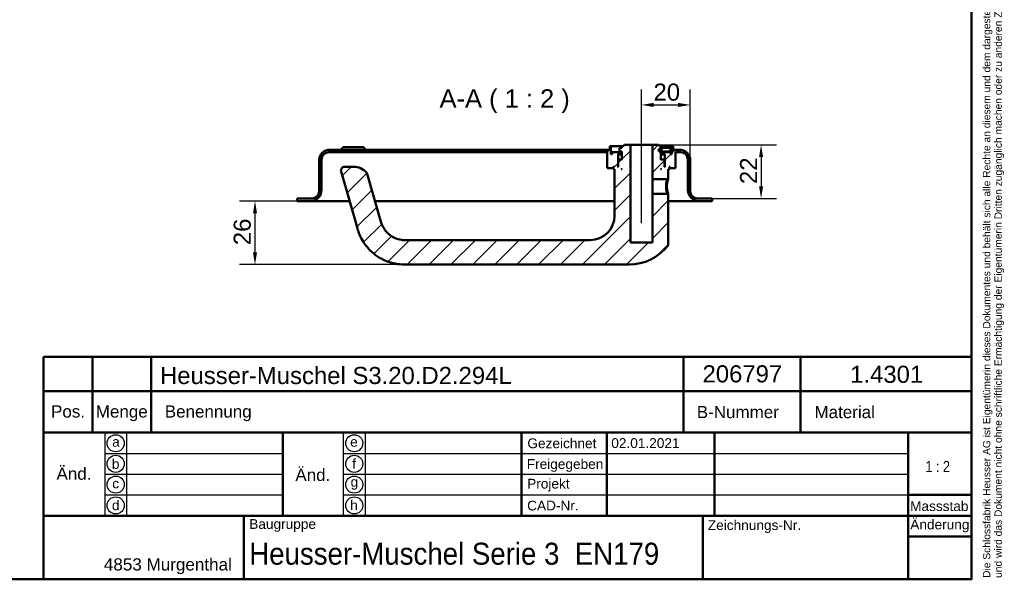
# Model space of a CAD drawing. Header units: millimetres. Extents: x 20 to 833, y 20 to 574.
# Tile 5 of 6: x 430 to 833, y 20 to 249. Entities that reach past the tile are written whole.
import ezdxf
from ezdxf.enums import TextEntityAlignment as Align

# ---------------------------------------------------------------- set-up
doc = ezdxf.new("R2010")
doc.units = ezdxf.units.MM
doc.header["$LTSCALE"] = 2
for name, color, linetype, lineweight in [('Bemaßungen(DIN)', 7, 'Continuous', 25), ('Mittellinie(DIN)', 7, 'Continuous', 25), ('Sichtbare Kanten(DIN)', 7, 'Continuous', 50), ('Skizziergeometrie(DIN)', 7, 'Continuous', 50), ('Skizzierlinie(DIN)', 7, 'Continuous', 25), ('Symbole(DIN)', 7, 'Continuous', 25)]:
    doc.layers.add(name, color=color, linetype=linetype, lineweight=lineweight)
doc.layers.add('Schraffur', color=179, linetype='Continuous', lineweight=9, true_color=0x1e1e47)
doc.styles.add('Aktuell-DIN', font='arial.ttf')
doc.styles.add('Aktuell-DINGroßer Text', font='arial.ttf')
doc.styles.add('STANDARD-DIN~0', font='arial.ttf')
doc.styles.add('Textstil10', font='arial.ttf')
doc.styles.add('Textstil41', font='arial.ttf', dxfattribs={"width": 0.8})
doc.styles.add('Textstil83', font='arial.ttf', dxfattribs={"width": 0.8})
doc.dimstyles.new('CAD-LAN', dxfattribs={"dimscale": 2, "dimtxt": 3.5, "dimasz": 2.5, "dimexe": 3.175, "dimexo": 0, "dimgap": 0.8, "dimtad": 1, "dimrnd": 1e-08, "dimtxsty": 'STANDARD-DIN~0', "dimcen": 0.09, "dimdle": 10, "dimclrd": 250, "dimclre": 250, "dimclrt": 250, "dimadec": 0, "dimazin": 2, "dimtfac": 1, "dimtmove": 0, "dimatfit": 3, "dimfxl": 1, "dimtolj": 1, "dimtzin": 0, "dimlwd": 25, "dimlwe": 25, "dimarcsym": 0})

# ---------------------------------------------------------------- blocks, each defined once
blk = doc.blocks.new('Ränder Standardrahmen')
at = {"layer": 'Skizziergeometrie(DIN)', "flags": 128}
blk.add_lwpolyline([(10, 10), (10, 287), (410, 287), (410, 10), (10, 10)], dxfattribs=at)
blk = doc.blocks.new('Schriftfelder Heusser')
at = {"layer": 'Skizziergeometrie(DIN)'}
for p, q in [((101, 229.92), (101, 236.92)), ((101, 236.92), (291, 236.92)), ((111, 229.92), (111, 236.92)), ((123, 229.92), (123, 236.92)), ((232, 229.92), (232, 236.92)), ((256, 229.92), (256, 236.92)), ((291, 236.92), (291, 229.92)), ((101, 191.42), (101, 229.92)), ((101, 229.92), (291, 229.92)), ((111, 229.92), (111, 221.42)), ((123, 229.92), (123, 221.42)), ((232, 229.92), (232, 221.42)), ((256, 229.92), (256, 221.42)), ((291, 229.92), (291, 191.42)), ((101, 221.42), (291, 221.42)), ((150, 221.42), (150, 204.42)), ((198.85, 221.42), (198.85, 204.42)), ((216.35, 221.42), (216.35, 204.42)), ((238.35, 221.42), (238.35, 204.42)), ((278, 221.42), (278, 191.42)), ((278, 208.67), (291, 208.67)), ((101, 204.42), (291, 204.42)), ((142, 204.42), (142, 191.42)), ((236, 204.42), (236, 191.42)), ((278, 200.17), (291, 200.17)), ((291, 191.42), (101, 191.42))]:
    blk.add_line(p, q, dxfattribs=at)
at = {"layer": 'Skizzierlinie(DIN)'}
for p, q in [((113.5, 221.42), (113.5, 204.42)), ((118, 221.42), (118, 204.42)), ((162.35, 221.42), (162.35, 204.42)), ((166.85, 221.42), (166.85, 204.42)), ((113.5, 217.17), (150, 217.17)), ((162.35, 217.17), (278, 217.17)), ((113.5, 212.92), (150, 212.92)), ((162.35, 212.92), (278, 212.92)), ((113.5, 208.67), (150, 208.67)), ((162.35, 208.67), (278, 208.67))]:
    blk.add_line(p, q, dxfattribs=at)
for centre in [(115.75, 219.25), (164.6, 219.25), (115.75, 215.04), (164.6, 215.04), (115.75, 210.79), (164.6, 210.79), (115.75, 206.54), (164.6, 206.54)]:
    blk.add_circle(centre, 1.75, dxfattribs=at)
at = {"layer": 'Symbole(DIN)', "color": 7, "insert": (293.33, 191.7), "char_height": 1.5, "width": 182.3003, "attachment_point": 1, "rotation": 90, "line_spacing_factor": 0.944221, "style": 'Aktuell-DIN'}
blk.add_mtext('\\fArial|b0|i0;\\H1.5000;Die Schlossfabrik Heusser AG ist Eigentümerin dieses Dokumentes und behält sich alle Rechte an diesem und dem dargestellten Gegenstand vor. Der Empfänger anerkennt diese Rechte\\Pund wird das Dokument nicht ohne schriftliche Ermächtigung der Eigentümerin Dritten zugänglich machen oder zu anderen Zwecken verwenden, zu dem es ihm übergeben worden ist.\\P ', dxfattribs=at)
at = {"layer": 'Symbole(DIN)', "color": 179, "true_color": 0x262659, "style": 'Aktuell-DIN'}
for s, insert, char_height, attachment_point in [('Pos.', (106, 227), 2.489, 2), ('Menge', (117, 227), 2.489, 2), ('Benennung', (125.81, 225.38), 2.489, 4), ('B-Nummer', (234.74, 225.62), 2.489, 4), ('Material', (265.02, 225.62), 2.489, 5), ('\\fArial|b0|i0;a', (115.81, 219.53), 2, 5), ('\\fArial|b0|i0;e', (164.54, 219.53), 2, 5), ('\\fArial|b0|i0;Gezeichnet', (200.05, 219.23), 2, 4), ('\\fArial|b0|i0;b', (115.75, 215), 2, 5), ('\\fArial|b0|i0;f', (164.55, 215.06), 2, 5), ('\\fArial|b0|i0;Freigegeben', (199.92, 216), 2, 1), ('\\fArial|b0|i0;Projekt', (200, 211.98), 2, 1), ('\\fArial|b0|i0;c', (115.75, 211.01), 2, 5), ('\\fArial|b0|i0;g', (164.63, 211.05), 2, 5), ('\\fArial|b0|i0;d', (115.76, 206.55), 2, 5), ('\\fArial|b0|i0;h', (164.55, 206.57), 2, 5), ('\\fArial|b0|i0;CAD-Nr.', (200, 207.5), 2, 1), ('\\fArial|b0|i0;\\H2.0000;Massstab', (284.39, 206.37), 2, 5), ('\\fArial|b0|i0;\\H2.0000;Baugruppe', (143.1, 203.73), 2, 1), ('\\fArial|b0|i0;Zeichnungs-Nr.', (237, 203.5), 2, 1), ('\\fArial|b0|i0;\\H2.5000;4853 Murgenthal', (113.33, 192.46), 2.5, 7)]:
    blk.add_mtext(s, dxfattribs=dict(at, insert=insert, char_height=char_height, attachment_point=attachment_point))
at = {"layer": 'Symbole(DIN)', "color": 179, "true_color": 0x262659, "attachment_point": 5, "style": 'Aktuell-DIN'}
for s, insert, char_height, width in [('Änd.', (107.21, 213), 2.489, 12.3494), ('Änd.', (156.12, 212.76), 2.489, 12.3494), ('\\fArial|b0|i0;Änderung', (284.51, 202.33), 2, 12.1143)]:
    blk.add_mtext(s, dxfattribs=dict(at, insert=insert, char_height=char_height, width=width))
at = {"layer": 'Symbole(DIN)', "color": 7, "insert": (143.1, 196.62), "char_height": 4.5, "width": 90.18, "attachment_point": 4, "style": 'Aktuell-DIN'}
blk.add_mtext('\\fArial|b0|i0;\\W0.90;\\H4.5000;Heusser-Muschel Serie 3  EN179', dxfattribs=at)
at = {"layer": 'Symbole(DIN)', "color": 179, "true_color": 0x262659, "style": 'Textstil10'}
blk.add_attdef('ERSTELLUNGSDATUM_001', (217.23, 218.29), '', height=2, dxfattribs=at)
at = {"layer": 'Symbole(DIN)', "color": 179, "true_color": 0x262659}
for tag, height, style, p in [('AUTOR', 2.49, 'Aktuell-DIN', (240.03, 219.26)), ('KONTROLLDATUM', 2, 'Textstil10', (217.42, 215.04)), ('KONTROLLIERT_VON', 2, 'Textstil10', (239.98, 215.05))]:
    blk.add_attdef(tag, text='', height=height, dxfattribs=dict(at, style=style)).set_placement(p, align=Align.MIDDLE_LEFT)
at = {"layer": 'Symbole(DIN)', "color": 7, "style": 'Textstil83', "width": 0.8}
blk.add_attdef('Anfänglicher_Ansichtsmaßstab_001', (281.57, 213.34), '', height=2.3, dxfattribs=at)
at = {"layer": 'Symbole(DIN)', "color": 179, "true_color": 0x262659, "style": 'Textstil10'}
blk.add_attdef('PROJEKT', text='', height=2, dxfattribs=at).set_placement((217.77, 209.72), align=Align.BOTTOM_LEFT)
at = {"layer": 'Symbole(DIN)', "color": 7, "style": 'Textstil41', "width": 0.8}
blk.add_attdef('STATUS', text='', height=5, dxfattribs=at).set_placement((284.53, 195.86), align=Align.MIDDLE_CENTER)
blk = doc.blocks.new('*D25')
at = {"layer": 'Bemaßungen(DIN)', "color": 250, "linetype": 'Continuous', "lineweight": 25, "true_color": 0x3f3f3f, "transparency": 16777216}
for p, q in [((684.81, 202.8), (684.81, 220.47)), ((704.81, 191.3), (704.81, 220.47)), ((689.81, 214.12), (699.81, 214.12))]:
    blk.add_line(p, q, dxfattribs=at)
at = {"layer": 'Bemaßungen(DIN)', "color": 250, "linetype": 'Continuous', "true_color": 0x3f3f3f, "transparency": 16777216}
for points in [[(689.81, 214.96), (689.81, 213.29), (684.81, 214.12)], [(699.81, 214.96), (699.81, 213.29), (704.81, 214.12)]]:
    blk.add_solid(points, dxfattribs=at)
at = {"layer": 'Defpoints', "color": 0, "linetype": 'Continuous', "transparency": 16777216}
for p in [(704.81, 214.12), (684.81, 202.8), (704.81, 191.3)]:
    blk.add_point(p, dxfattribs=at)
at = {"layer": 'Bemaßungen(DIN)', "color": 250, "linetype": 'Continuous', "lineweight": 25, "true_color": 0x3f3f3f, "transparency": 16777216, "insert": (689.75, 222.87), "char_height": 7, "attachment_point": 1, "style": 'STANDARD-DIN~0'}
blk.add_mtext('\\A1;20', dxfattribs=at)
blk = doc.blocks.new('*D26')
at = {"layer": 'Bemaßungen(DIN)', "color": 250, "linetype": 'Continuous', "lineweight": 25, "true_color": 0x3f3f3f, "transparency": 16777216}
for p, q in [((691.81, 197.8), (740.16, 197.8)), ((733.81, 192.8), (733.81, 180.8)), ((713.81, 175.8), (740.16, 175.8))]:
    blk.add_line(p, q, dxfattribs=at)
at = {"layer": 'Bemaßungen(DIN)', "color": 250, "linetype": 'Continuous', "true_color": 0x3f3f3f, "transparency": 16777216}
for points in [[(732.97, 192.8), (734.64, 192.8), (733.81, 197.8)], [(732.97, 180.8), (734.64, 180.8), (733.81, 175.8)]]:
    blk.add_solid(points, dxfattribs=at)
at = {"layer": 'Defpoints', "color": 0, "linetype": 'Continuous', "transparency": 16777216}
for p in [(691.81, 197.8), (713.81, 175.8), (733.81, 175.8)]:
    blk.add_point(p, dxfattribs=at)
at = {"layer": 'Bemaßungen(DIN)', "color": 250, "linetype": 'Continuous', "lineweight": 25, "true_color": 0x3f3f3f, "transparency": 16777216, "insert": (725.18, 181.76), "char_height": 7, "attachment_point": 1, "rotation": 90, "style": 'STANDARD-DIN~0'}
blk.add_mtext('\\A1;22', dxfattribs=at)
blk = doc.blocks.new('*D27')
at = {"layer": 'Bemaßungen(DIN)', "color": 250, "linetype": 'Continuous', "lineweight": 25, "true_color": 0x3f3f3f, "transparency": 16777216}
for p, q in [((543.81, 174.8), (520.21, 174.8)), ((526.56, 153.8), (526.56, 169.8)), ((587.81, 148.8), (520.21, 148.8))]:
    blk.add_line(p, q, dxfattribs=at)
at = {"layer": 'Bemaßungen(DIN)', "color": 250, "linetype": 'Continuous', "true_color": 0x3f3f3f, "transparency": 16777216}
for points in [[(525.72, 169.8), (527.39, 169.8), (526.56, 174.8)], [(525.72, 153.8), (527.39, 153.8), (526.56, 148.8)]]:
    blk.add_solid(points, dxfattribs=at)
at = {"layer": 'Defpoints', "color": 0, "linetype": 'Continuous', "transparency": 16777216}
for p in [(526.56, 174.8), (543.81, 174.8), (587.81, 148.8)]:
    blk.add_point(p, dxfattribs=at)
at = {"layer": 'Bemaßungen(DIN)', "color": 250, "linetype": 'Continuous', "lineweight": 25, "true_color": 0x3f3f3f, "transparency": 16777216, "insert": (517.81, 156.73), "char_height": 7, "attachment_point": 1, "rotation": 90, "style": 'STANDARD-DIN~0'}
blk.add_mtext('\\A1;26', dxfattribs=at)

msp = doc.modelspace()

# ---------------------------------------------------------------- hatches: boundary and pattern name
at = {"layer": 'Schraffur'}
h = msp.add_hatch(dxfattribs=at)
h.set_pattern_fill('ANSI31', color=256, scale=50.8, style=0)
h.set_pattern_definition([(45, (0, 0), (-4.49013, 4.49013), [])])
edge = h.paths.add_edge_path()
edge.add_spline(control_points=[(695.599, 156.526), (695.666, 156.613), (695.719, 156.711), (695.799, 156.942), (695.809, 157.055), (695.808, 157.14)], knot_values=[-0.0462208, -0.0462208, -0.0462208, -0.0462208, -0.0253544, -0.0253544, 0, 0, 0, 0], degree=3, periodic=0)
edge.add_line((695.808, 157.14), (695.808, 177.439))
edge.add_spline(control_points=[(695.808, 177.439), (695.746, 177.499), (695.684, 177.56), (695.56, 177.68), (695.498, 177.74), (695.437, 177.8)], knot_values=[-0.051977, -0.051977, -0.051977, -0.051977, -0.0259885, -0.0259885, -0.0001848, -0.0001848, -0.0001848, -0.0001848], degree=3, periodic=0)
edge.add_line((695.437, 177.8), (689.308, 177.8))
edge.add_line((689.308, 177.8), (689.308, 157.8))
edge.add_line((689.308, 157.8), (680.308, 157.8))
edge.add_line((680.308, 157.8), (680.308, 197.8))
edge.add_line((680.308, 197.8), (677.808, 197.8))
edge.add_line((677.808, 197.8), (676.808, 196.8))
edge.add_line((676.808, 196.8), (676.808, 196.5))
edge.add_line((676.808, 196.5), (675.842, 196.5))
edge.add_line((675.842, 196.5), (675.842, 195))
edge.add_line((675.842, 195), (676.808, 195))
edge.add_line((676.808, 195), (676.808, 191.6))
edge.add_line((676.808, 191.6), (676.608, 191.8))
edge.add_line((676.608, 191.8), (675.508, 191.8))
edge.add_line((675.508, 191.8), (675.308, 191.6))
edge.add_line((675.308, 191.6), (675.308, 188.8))
edge.add_line((675.308, 188.8), (675.058, 188.8))
edge.add_line((675.058, 188.8), (675.258, 189))
edge.add_line((675.258, 189), (675.258, 193.8))
edge.add_line((675.258, 193.8), (675.058, 194))
edge.add_line((675.058, 194), (675.808, 194))
edge.add_line((675.808, 194), (675.808, 194.8))
edge.add_line((675.808, 194.8), (672.808, 194.8))
edge.add_line((672.808, 194.8), (672.808, 194))
edge.add_line((672.808, 194), (672.308, 194))
edge.add_line((672.308, 194), (672.308, 197.3))
edge.add_line((672.308, 197.3), (671.808, 197.3))
edge.add_line((671.808, 197.3), (671.808, 195.8))
edge.add_line((671.808, 195.8), (557.308, 195.8))
edge.add_ellipse((557.308, 191.3), major_axis=(0, 4.5), ratio=1, start_angle=0, end_angle=90)
edge.add_line((552.808, 191.3), (552.808, 178.8))
edge.add_ellipse((549.808, 178.8), major_axis=(3, 0), ratio=1, start_angle=270, end_angle=360, ccw=False)
edge.add_line((549.808, 175.8), (543.808, 175.8))
edge.add_line((543.808, 175.8), (543.808, 174.8))
edge.add_line((543.808, 174.8), (549.308, 174.8))
edge.add_ellipse((549.308, 179.3), major_axis=(0, -4.5), ratio=1, start_angle=0, end_angle=90)
edge.add_line((553.808, 179.3), (553.808, 191.8))
edge.add_ellipse((556.808, 191.8), major_axis=(-3, 0), ratio=1, start_angle=270, end_angle=360, ccw=False)
edge.add_line((556.808, 194.8), (670.808, 194.8))
edge.add_line((670.808, 194.8), (670.808, 188.4))
edge.add_line((670.808, 188.4), (671.008, 188.2))
edge.add_line((671.008, 188.2), (673.108, 188.2))
edge.add_line((673.108, 188.2), (673.208, 188.3))
edge.add_line((673.208, 188.3), (673.208, 188.8))
edge.add_line((673.208, 188.8), (673.508, 188.8))
edge.add_line((673.508, 188.8), (673.308, 188.6))
edge.add_line((673.308, 188.6), (673.308, 188))
edge.add_line((673.308, 188), (673.508, 187.8))
edge.add_line((673.508, 187.8), (673.808, 187.8))
edge.add_line((673.808, 187.8), (673.808, 168.8))
edge.add_ellipse((663.808, 168.8), major_axis=(10, 0), ratio=1, start_angle=270, end_angle=360, ccw=False)
edge.add_line((663.808, 158.8), (587.808, 158.8))
edge.add_spline(control_points=[(587.808, 158.8), (586.946, 158.8), (586.081, 158.92), (584.407, 159.382), (583.607, 159.727), (581.73, 160.838), (580.72, 161.73), (579.206, 163.696), (578.518, 164.92), (577.982, 166.788)], knot_values=[-2.1009717, -2.1009717, -2.1009717, -2.1009717, -1.6733657, -1.6733657, -1.2398076, -1.2398076, -0.5829242, -0.5829242, 0, 0, 0, 0], degree=3, periodic=0)
edge.add_line((577.982, 166.788), (572.51, 185.872))
edge.add_ellipse((571.068, 185.458), major_axis=(1.442, 0.413), ratio=1, start_angle=0, end_angle=25.69736)
edge.add_ellipse((566.961, 181.8), major_axis=(5.227, 4.656), ratio=1, start_angle=0, end_angle=48.30264)
edge.add_line((566.961, 188.8), (563.258, 188.8))
edge.add_ellipse((563.258, 187.3), major_axis=(0, 1.5), ratio=1, start_angle=0, end_angle=106)
edge.add_line((561.816, 186.886), (568.369, 164.032))
edge.add_spline(control_points=[(568.369, 164.032), (568.785, 162.583), (569.259, 160.952), (571.375, 157.259), (572.522, 155.773), (575.531, 152.839), (577.699, 151.302), (582.751, 149.292), (585.278, 148.8), (587.808, 148.8)], knot_values=[-3.2174914, -3.2174914, -3.2174914, -3.2174914, -2.3242709, -2.3242709, -1.6312947, -1.6312947, -0.7589972, -0.7589972, 0, 0, 0, 0], degree=3, periodic=0)
edge.add_line((587.808, 148.8), (679.808, 148.8))
edge.add_ellipse((679.808, 168.8), major_axis=(0, -20), ratio=1, start_angle=0, end_angle=52.14309)
h.paths.add_polyline_path([(676.608, 187.8), (676.808, 188), (676.808, 187.8)], flags=0)
edge = h.paths.add_edge_path()
edge.add_ellipse((700.308, 191.3), major_axis=(4.5, 0), ratio=1, start_angle=0, end_angle=90)
edge.add_line((700.308, 195.8), (697.808, 195.8))
edge.add_line((697.808, 195.8), (697.808, 197.3))
edge.add_line((697.808, 197.3), (697.308, 197.3))
edge.add_line((697.308, 197.3), (697.308, 194))
edge.add_line((697.308, 194), (696.808, 194))
edge.add_line((696.808, 194), (696.808, 194.8))
edge.add_line((696.808, 194.8), (693.808, 194.8))
edge.add_line((693.808, 194.8), (693.808, 194))
edge.add_line((693.808, 194), (694.558, 194))
edge.add_line((694.558, 194), (694.358, 193.8))
edge.add_line((694.358, 193.8), (694.358, 189))
edge.add_line((694.358, 189), (694.558, 188.8))
edge.add_line((694.558, 188.8), (694.308, 188.8))
edge.add_line((694.308, 188.8), (694.308, 191.6))
edge.add_line((694.308, 191.6), (694.108, 191.8))
edge.add_line((694.108, 191.8), (693.008, 191.8))
edge.add_line((693.008, 191.8), (692.808, 191.6))
edge.add_line((692.808, 191.6), (692.808, 195))
edge.add_line((692.808, 195), (691.908, 195))
edge.add_line((691.908, 195), (691.908, 196.1))
edge.add_line((691.908, 196.1), (692.808, 196.1))
edge.add_line((692.808, 196.1), (692.808, 196.8))
edge.add_line((692.808, 196.8), (691.808, 197.8))
edge.add_line((691.808, 197.8), (689.308, 197.8))
edge.add_line((689.308, 197.8), (689.308, 183.8))
edge.add_line((689.308, 183.8), (695.436, 183.8))
edge.add_spline(control_points=[(695.436, 183.8), (695.498, 183.859), (695.56, 183.919), (695.684, 184.039), (695.746, 184.099), (695.808, 184.16)], knot_values=[-0.051752, -0.051752, -0.051752, -0.051752, -0.0259859, -0.0259859, 0, 0, 0, 0], degree=3, periodic=0)
edge.add_line((695.808, 184.16), (695.808, 187.8))
edge.add_line((695.808, 187.8), (696.108, 187.8))
edge.add_line((696.108, 187.8), (696.308, 188))
edge.add_line((696.308, 188), (696.308, 188.6))
edge.add_line((696.308, 188.6), (696.108, 188.8))
edge.add_line((696.108, 188.8), (696.408, 188.8))
edge.add_line((696.408, 188.8), (696.408, 188.3))
edge.add_line((696.408, 188.3), (696.508, 188.2))
edge.add_line((696.508, 188.2), (698.608, 188.2))
edge.add_line((698.608, 188.2), (698.808, 188.4))
edge.add_line((698.808, 188.4), (698.808, 194.8))
edge.add_line((698.808, 194.8), (700.808, 194.8))
edge.add_ellipse((700.808, 191.8), major_axis=(0, 3), ratio=1, start_angle=270, end_angle=360, ccw=False)
edge.add_line((703.808, 191.8), (703.808, 179.3))
edge.add_ellipse((708.308, 179.3), major_axis=(-4.5, 0), ratio=1, start_angle=0, end_angle=90)
edge.add_line((708.308, 174.8), (713.808, 174.8))
edge.add_line((713.808, 174.8), (713.808, 175.8))
edge.add_line((713.808, 175.8), (707.808, 175.8))
edge.add_ellipse((707.808, 178.8), major_axis=(0, -3), ratio=1, start_angle=270, end_angle=360, ccw=False)
edge.add_line((704.808, 178.8), (704.808, 191.3))
h.paths.add_polyline_path([(692.808, 188), (693.008, 187.8), (692.808, 187.8)], flags=0)

# ---------------------------------------------------------------- linework, layer by layer
at = {"layer": 'Mittellinie(DIN)', "linetype": 'Continuous'}
msp.add_line((684.808, 165.8), (684.808, 202.8), dxfattribs=at)
at = {"layer": 'Sichtbare Kanten(DIN)'}
for p, q in [((677.808, 197.8), (676.808, 196.8)), ((680.308, 197.8), (677.808, 197.8)), ((680.308, 157.8), (680.308, 197.8)), ((680.308, 197.8), (689.308, 197.8)), ((691.808, 197.8), (689.308, 197.8)), ((689.308, 197.8), (689.308, 183.8)), ((692.808, 196.8), (691.808, 197.8)), ((556.808, 194.8), (670.808, 194.8)), ((671.808, 195.8), (557.308, 195.8)), ((562.658, 196.8), (561.658, 195.8)), ((562.658, 196.8), (570.958, 196.8)), ((570.958, 196.8), (571.958, 195.8)), ((670.808, 194.8), (670.808, 188.4)), ((672.308, 197.3), (671.808, 197.3)), ((671.808, 197.3), (671.808, 195.8)), ((672.308, 194), (672.308, 197.3)), ((672.308, 197.3), (677.308, 197.3)), ((672.808, 194), (672.308, 194)), ((675.808, 194.8), (672.808, 194.8)), ((672.808, 194.8), (672.808, 194)), ((675.258, 193.8), (675.058, 194)), ((675.058, 194), (675.808, 194)), ((675.258, 189), (675.258, 193.8)), ((675.258, 193.8), (676.808, 193.8)), ((675.808, 194), (675.808, 194.8)), ((675.808, 194.8), (676.808, 194.8)), ((676.808, 194), (675.808, 194)), ((676.808, 196.5), (675.842, 196.5)), ((675.842, 196.5), (675.842, 195)), ((675.842, 195), (676.808, 195)), ((676.808, 196.8), (676.808, 196.5)), ((676.808, 195), (676.808, 191.6)), ((691.908, 195), (691.908, 196.1)), ((691.908, 196.1), (692.808, 196.1)), ((692.808, 195), (691.908, 195)), ((692.308, 197.3), (697.308, 197.3)), ((692.808, 196.1), (692.808, 196.8)), ((693.016, 196.5), (692.808, 196.5)), ((692.808, 191.6), (692.808, 195)), ((692.808, 195), (693.016, 195)), ((692.808, 194.8), (693.808, 194.8)), ((693.808, 194), (692.808, 194)), ((692.808, 193.8), (694.358, 193.8)), ((696.716, 196.5), (693.016, 196.5)), ((693.016, 196.5), (693.016, 195)), ((693.016, 195), (696.716, 195)), ((696.808, 194.8), (693.808, 194.8)), ((693.808, 194.8), (693.808, 194)), ((693.808, 194), (694.558, 194)), ((694.558, 194), (694.358, 193.8)), ((694.358, 193.8), (694.358, 189)), ((696.716, 196.5), (696.716, 195)), ((696.808, 194), (696.808, 194.8)), ((697.308, 194), (696.808, 194)), ((697.808, 197.3), (697.308, 197.3)), ((697.308, 197.3), (697.308, 194)), ((697.808, 195.8), (697.808, 197.3)), ((700.308, 195.8), (697.808, 195.8)), ((698.808, 188.4), (698.808, 194.8)), ((698.808, 194.8), (700.808, 194.8)), ((552.808, 191.3), (552.808, 178.8)), ((553.808, 179.3), (553.808, 191.8)), ((675.508, 191.8), (675.308, 191.6)), ((675.308, 191.6), (675.308, 188.8)), ((676.608, 191.8), (675.508, 191.8)), ((676.808, 191.6), (676.608, 191.8)), ((676.808, 191.8), (676.608, 191.8)), ((693.008, 191.8), (692.808, 191.6)), ((693.008, 191.8), (692.808, 191.8)), ((694.108, 191.8), (693.008, 191.8)), ((694.308, 191.6), (694.108, 191.8)), ((694.308, 188.8), (694.308, 191.6)), ((703.808, 191.8), (703.808, 179.3)), ((704.808, 178.8), (704.808, 191.3)), ((561.816, 186.886), (568.369, 164.032)), ((566.961, 188.8), (563.258, 188.8)), ((577.982, 166.788), (572.51, 185.872)), ((670.808, 188.4), (671.008, 188.2)), ((671.008, 188.2), (673.108, 188.2)), ((673.108, 188.2), (673.208, 188.3)), ((673.108, 188.2), (673.308, 188.2)), ((673.208, 188.3), (673.208, 188.8)), ((673.208, 188.8), (673.508, 188.8)), ((673.308, 188.3), (673.208, 188.3)), ((673.508, 188.8), (673.308, 188.6)), ((673.308, 188.6), (673.308, 188)), ((673.308, 188), (673.508, 187.8)), ((673.508, 187.8), (673.808, 187.8)), ((673.808, 187.8), (673.808, 168.8)), ((675.058, 188.8), (675.258, 189)), ((675.308, 188.8), (675.058, 188.8)), ((675.308, 189), (675.258, 189)), ((676.608, 187.8), (676.808, 188)), ((676.808, 187.8), (676.608, 187.8)), ((676.808, 188), (676.808, 187.8)), ((692.808, 188), (693.008, 187.8)), ((692.808, 187.8), (692.808, 188)), ((693.008, 187.8), (692.808, 187.8)), ((694.358, 189), (694.308, 189)), ((694.558, 188.8), (694.308, 188.8)), ((694.358, 189), (694.558, 188.8)), ((695.808, 184.16), (695.808, 187.8)), ((695.808, 187.8), (696.108, 187.8)), ((696.308, 188.6), (696.108, 188.8)), ((696.108, 188.8), (696.408, 188.8)), ((696.108, 187.8), (696.308, 188)), ((696.308, 188), (696.308, 188.6)), ((696.408, 188.3), (696.308, 188.3)), ((696.308, 188.2), (696.508, 188.2)), ((696.408, 188.8), (696.408, 188.3)), ((696.408, 188.3), (696.508, 188.2)), ((696.508, 188.2), (698.608, 188.2)), ((698.608, 188.2), (698.808, 188.4)), ((689.308, 183.8), (695.436, 183.8)), ((689.308, 177.8), (689.308, 183.8)), ((695.436, 183.799), (695.808, 184.16)), ((695.437, 177.8), (689.308, 177.8)), ((689.308, 177.8), (689.308, 157.8)), ((695.808, 177.439), (695.437, 177.799)), ((695.808, 157.14), (695.808, 177.439)), ((549.808, 175.8), (543.808, 175.8)), ((543.808, 175.8), (543.808, 174.8)), ((543.808, 174.8), (549.308, 174.8)), ((549.308, 174.8), (560.808, 174.8)), ((560.808, 174.8), (565.282, 174.8)), ((575.685, 174.8), (673.808, 174.8)), ((695.808, 174.8), (696.808, 174.8)), ((696.808, 174.8), (708.308, 174.8)), ((713.808, 175.8), (707.808, 175.8)), ((708.308, 174.8), (713.808, 174.8)), ((713.808, 174.8), (713.808, 175.8)), ((663.808, 158.8), (587.808, 158.8)), ((689.308, 157.8), (680.308, 157.8)), ((587.808, 148.8), (679.808, 148.8))]:
    msp.add_line(p, q, dxfattribs=at)
for centre, radius, start, end in [((557.308, 191.3), 4.5, 90, 180), ((556.808, 191.8), 3, 90, 180), ((700.308, 191.3), 4.5, 0, 90), ((700.808, 191.8), 3, 0, 90), ((563.258, 187.3), 1.5, 90, 196), ((566.961, 181.8), 7, 41.69736, 90), ((571.068, 185.458), 1.5, 16, 41.69736), ((549.308, 179.3), 4.5, 270, 0), ((549.808, 178.8), 3, 270, 0), ((708.308, 179.3), 4.5, 180, 270), ((707.808, 178.8), 3, 180, 270), ((663.808, 168.8), 10, 270, 0), ((679.808, 168.8), 20, 270, 322.14309)]:
    msp.add_arc(centre, radius, start, end, dxfattribs=at)
for points, knots in [([(695.436, 183.8), (695.437, 183.8), (695.428, 183.774), (695.41, 183.723), (695.34, 183.522), (695.127, 182.912), (694.998, 182.106), (694.934, 181.704), (694.891, 181.252), (694.89, 180.8), (694.89, 180.348), (694.933, 179.896), (694.997, 179.493), (695.125, 178.687), (695.34, 178.078), (695.411, 177.876), (695.428, 177.826), (695.437, 177.8), (695.437, 177.8)], [0.5287437, 0.5287437, 0.5287437, 0.5287437, 0.6043056, 0.6043056, 0.6043056, 0.9064584, 0.9064584, 0.9064584, 1.0575348, 1.0575348, 1.0575348, 1.2086112, 1.2086112, 1.2086112, 1.510764, 1.510764, 1.510764, 1.5864725, 1.5864725, 1.5864725, 1.5864725]), ([(695.808, 177.439), (695.809, 177.439), (695.764, 177.579), (695.375, 178.775), (695.199, 180.8), (695.378, 182.826), (695.764, 184.02), (695.808, 184.16), (695.808, 184.16)], [0.5288156, 0.5288156, 0.5288156, 0.5288156, 0.6043056, 0.9064584, 1.0575348, 1.2086112, 1.510764, 1.5862435, 1.5862435, 1.5862435, 1.5862435]), ([(587.808, 158.8), (586.946, 158.8), (586.081, 158.92), (584.407, 159.382), (583.607, 159.727), (581.73, 160.838), (580.72, 161.73), (579.206, 163.696), (578.518, 164.92), (577.982, 166.788)], [-2.1009717, -2.1009717, -2.1009717, -2.1009717, -1.6733657, -1.6733657, -1.2398076, -1.2398076, -0.5829242, -0.5829242, 0, 0, 0, 0]), ([(568.369, 164.032), (568.785, 162.583), (569.259, 160.952), (571.375, 157.259), (572.522, 155.773), (575.531, 152.839), (577.699, 151.302), (582.751, 149.292), (585.278, 148.8), (587.808, 148.8)], [-3.2174914, -3.2174914, -3.2174914, -3.2174914, -2.3242709, -2.3242709, -1.6312947, -1.6312947, -0.7589972, -0.7589972, 0, 0, 0, 0]), ([(695.599, 156.526), (695.666, 156.613), (695.719, 156.711), (695.799, 156.942), (695.809, 157.055), (695.809, 157.14)], [-0.04622077, -0.04622077, -0.04622077, -0.04622077, -0.025354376, -0.025354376, 0, 0, 0, 0])]:
    msp.add_open_spline(points, degree=3, knots=knots, dxfattribs=at)

# ---------------------------------------------------------------- block references
at = {"xscale": 2, "yscale": 2, "zscale": 2}
msp.add_blockref('Ränder Standardrahmen', (0, 0), dxfattribs=at)
msp.add_blockref('Schriftfelder Heusser', (238, -362.833), dxfattribs=at).add_auto_attribs({'ERSTELLUNGSDATUM_001': '02.01.2021', 'Anfänglicher_Ansichtsmaßstab_001': '1 : 2'})

# ---------------------------------------------------------------- texts
at = {"layer": 'Symbole(DIN)', "color": 7, "insert": (602.136, 210.8), "char_height": 7.4676, "attachment_point": 7, "style": 'Aktuell-DINGroßer Text'}
msp.add_mtext('A-A ( 1 : 2 )', dxfattribs=at)
at = {"layer": 'Symbole(DIN)', "color": 7, "char_height": 7, "attachment_point": 1, "style": 'Aktuell-DIN'}
for s, insert, width in [('{\\fArial|b0|i0;\\H7.0000;Heusser-Muschel S3.20.D2.294L}', (487.659, 106.906), 144.02821), ('{\\fArial|b0|i0;\\H7.0000;206797}', (709.83, 107.58), 32.62043), ('{\\fArial|b0|i0;\\H7.0000;1.4301}', (770.274, 107.401), 29.89939)]:
    msp.add_mtext(s, dxfattribs=dict(at, insert=insert, width=width))

# ---------------------------------------------------------------- dimensions: what is measured, and where the dimension line sits
at = {"layer": 'Bemaßungen(DIN)', "color": 250, "linetype": 'Continuous', "lineweight": 25, "true_color": 0x3f3f3f}
dim = msp.add_linear_dim(base=(704.808, 214.124), p1=(684.808, 202.8), p2=(704.808, 191.3), dimstyle='CAD-LAN', override={"dimgap": 0.8, "dimdec": 2, "dimtol": 0, "dimlim": 0, "dimtp": 0, "dimtm": 0, "dimtdec": 2, "dimtofl": 0, "dimatfit": 1}, dxfattribs=at)
dim.commit()
dim.dimension.update_dxf_attribs({"geometry": '*D25', "text_midpoint": (694.808, 214.124), "dimtype": 160})
for base, p1, p2, picture, middle in [((733.808, 175.8), (691.808, 197.8), (713.808, 175.8), '*D26', (733.808, 186.8)), ((526.558, 174.8), (587.808, 148.8), (543.808, 174.8), '*D27', (526.558, 161.8))]:
    dim = msp.add_linear_dim(base=base, p1=p1, p2=p2, angle=90, dimstyle='CAD-LAN', override={"dimgap": 0.8, "dimdec": 2, "dimtol": 0, "dimlim": 0, "dimtp": 0, "dimtm": 0, "dimtdec": 2, "dimtofl": 0, "dimatfit": 1}, dxfattribs=at)
    dim.commit()
    dim.dimension.update_dxf_attribs({"geometry": picture, "text_midpoint": middle, "dimtype": 160})

doc.saveas('drawing.dxf')
